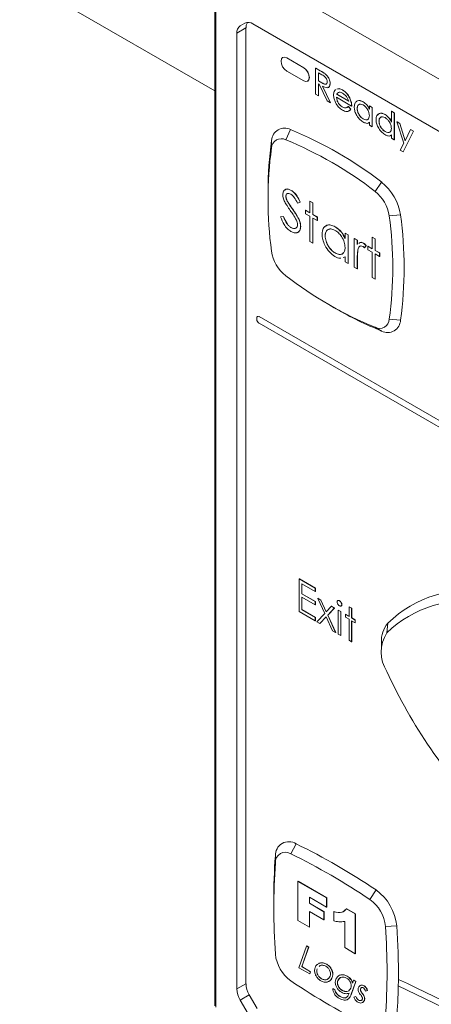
# Paper-space layout 'Sheet2' of a CAD drawing. Header units: millimetres. Extents: x 0 to 420, y 0 to 297.
# Tile 5 of 36: x 56 to 63, y 83 to 101. Entities that reach past the tile are written whole.
import ezdxf

# ---------------------------------------------------------------- set-up
doc = ezdxf.new("R2010")
doc.units = ezdxf.units.MM

psp = doc.layouts.new('Sheet2')

# ---------------------------------------------------------------- linework, layer by layer
at = {"color": 7, "linetype": 'Continuous', "lineweight": 15}
for p, q in [((59.268, 114.6), (59.268, 83.222)), ((59.285, 114.577), (59.285, 83.199)), ((37.701, 111.987), (59.268, 99.537)), ((60.743, 101.203), (71.046, 95.255)), ((59.824, 100.658), (59.662, 100.564)), ((59.721, 100.695), (59.805, 100.743)), ((59.824, 83.619), (59.824, 100.658)), ((59.948, 100.729), (71.841, 93.863)), ((59.662, 100.564), (59.662, 83.525)), ((60.479, 100.131), (60.477, 100.13)), ((60.549, 100.123), (60.551, 100.124)), ((60.852, 99.948), (60.549, 100.123)), ((60.854, 99.949), (60.551, 100.124)), ((60.549, 99.89), (60.852, 99.715)), ((60.852, 99.948), (60.854, 99.949)), ((61.064, 99.942), (61.066, 99.943)), ((61.064, 99.942), (61.147, 99.895)), ((61.064, 99.476), (61.064, 99.942)), ((61.066, 99.943), (61.149, 99.896)), ((61.147, 99.895), (61.149, 99.896)), ((60.923, 99.708), (60.925, 99.709)), ((61.177, 99.823), (61.116, 99.859)), ((61.116, 99.859), (61.116, 99.715)), ((61.116, 99.715), (61.118, 99.716)), ((61.116, 99.715), (61.175, 99.68)), ((61.118, 99.857), (61.118, 99.716)), ((61.118, 99.716), (61.177, 99.681)), ((61.237, 99.836), (61.239, 99.837)), ((61.13, 99.653), (61.116, 99.661)), ((61.116, 99.661), (61.116, 99.446)), ((61.118, 99.66), (61.118, 99.447)), ((61.271, 99.356), (61.13, 99.653)), ((61.175, 99.68), (61.177, 99.681)), ((61.187, 99.62), (61.328, 99.323)), ((61.189, 99.621), (61.33, 99.324)), ((61.323, 99.668), (61.325, 99.669)), ((61.543, 99.552), (61.545, 99.554)), ((61.116, 99.446), (61.064, 99.476)), ((61.116, 99.446), (61.118, 99.447)), ((61.328, 99.323), (61.271, 99.356)), ((61.707, 99.266), (61.437, 99.422)), ((61.441, 99.474), (61.443, 99.475)), ((61.441, 99.474), (61.655, 99.35)), ((61.443, 99.475), (61.657, 99.351)), ((61.473, 99.51), (61.463, 99.503)), ((61.471, 99.508), (61.465, 99.504)), ((61.671, 99.411), (61.673, 99.412)), ((61.328, 99.323), (61.33, 99.324)), ((61.537, 99.25), (61.539, 99.252)), ((61.62, 99.239), (61.629, 99.243)), ((61.648, 99.258), (61.65, 99.26)), ((61.648, 99.258), (61.691, 99.21)), ((61.65, 99.26), (61.693, 99.211)), ((61.691, 99.21), (61.693, 99.211)), ((61.707, 99.266), (61.709, 99.268)), ((61.805, 99.222), (61.807, 99.223)), ((61.911, 99.34), (61.913, 99.341)), ((62.023, 99.269), (62.025, 99.271)), ((62.023, 99.208), (62.023, 99.269)), ((62.023, 99.269), (62.074, 99.239)), ((62.025, 99.271), (62.076, 99.241)), ((62.074, 99.239), (62.076, 99.241)), ((62.074, 99.239), (62.074, 98.893)), ((62.076, 99.241), (62.076, 98.894)), ((61.911, 99.035), (61.913, 99.036)), ((62.302, 99.114), (62.304, 99.115)), ((62.416, 99.174), (62.418, 99.175)), ((62.416, 98.978), (62.416, 99.174)), ((62.416, 99.174), (62.468, 99.144)), ((62.418, 99.175), (62.47, 99.145)), ((62.468, 99.144), (62.47, 99.145)), ((62.468, 99.144), (62.468, 98.665)), ((62.47, 99.145), (62.47, 98.666)), ((60.532, 98.664), (60.617, 98.847)), ((62.025, 98.981), (62.002, 98.961)), ((62.023, 98.922), (62.023, 98.98)), ((62.074, 98.893), (62.023, 98.922)), ((62.074, 98.893), (62.076, 98.894)), ((62.194, 98.998), (62.196, 98.999)), ((62.515, 98.985), (62.517, 98.986)), ((62.515, 98.985), (62.567, 98.955)), ((62.635, 98.604), (62.515, 98.985)), ((62.517, 98.986), (62.569, 98.956)), ((62.567, 98.955), (62.569, 98.956)), ((62.567, 98.955), (62.662, 98.644)), ((62.569, 98.956), (62.663, 98.647)), ((62.662, 98.644), (62.757, 98.845)), ((62.757, 98.845), (62.759, 98.847)), ((62.757, 98.845), (62.81, 98.815)), ((62.759, 98.847), (62.812, 98.816)), ((60.279, 98.518), (60.28, 98.652)), ((62.302, 98.809), (62.304, 98.81)), ((62.418, 98.754), (62.396, 98.734)), ((62.416, 98.695), (62.416, 98.753)), ((62.468, 98.665), (62.416, 98.695)), ((62.468, 98.665), (62.47, 98.666)), ((62.81, 98.815), (62.626, 98.448)), ((62.812, 98.816), (62.628, 98.449)), ((62.81, 98.815), (62.812, 98.816)), ((62.574, 98.479), (62.635, 98.604)), ((62.626, 98.448), (62.574, 98.479)), ((62.626, 98.448), (62.628, 98.449)), ((62.125, 97.744), (62.242, 97.909)), ((60.217, 97.751), (60.217, 97.634)), ((60.534, 97.656), (60.536, 97.657)), ((60.629, 97.762), (60.631, 97.763)), ((60.574, 97.543), (60.576, 97.544)), ((60.655, 97.426), (60.657, 97.427)), ((60.79, 97.55), (60.741, 97.536)), ((60.79, 97.55), (60.792, 97.551)), ((60.961, 97.57), (60.963, 97.571)), ((60.961, 97.57), (61.016, 97.539)), ((60.961, 97.364), (60.961, 97.57)), ((60.963, 97.571), (61.018, 97.54)), ((61.016, 97.539), (61.018, 97.54)), ((61.016, 97.539), (61.016, 97.332)), ((61.018, 97.54), (61.018, 97.333)), ((60.441, 97.288), (60.492, 97.294)), ((60.441, 97.288), (60.443, 97.289)), ((60.443, 97.289), (60.494, 97.295)), ((60.492, 97.294), (60.494, 97.295)), ((60.884, 97.408), (60.886, 97.41)), ((60.884, 97.346), (60.884, 97.408)), ((60.884, 97.408), (60.961, 97.364)), ((60.961, 97.301), (60.884, 97.346)), ((60.886, 97.41), (60.961, 97.366)), ((60.961, 96.852), (60.961, 97.301)), ((61.016, 97.332), (61.018, 97.333)), ((61.016, 97.332), (61.094, 97.287)), ((61.094, 97.225), (61.016, 97.269)), ((61.016, 97.269), (61.016, 96.821)), ((61.018, 97.333), (61.096, 97.288)), ((61.018, 97.268), (61.018, 96.822)), ((61.094, 97.287), (61.096, 97.288)), ((61.094, 97.287), (61.094, 97.225)), ((61.096, 97.288), (61.096, 97.226)), ((62.378, 97.307), (62.579, 97.325)), ((60.625, 97.1), (60.627, 97.101)), ((60.798, 97.118), (60.8, 97.119)), ((61.094, 97.225), (61.096, 97.226)), ((61.412, 97.113), (61.414, 97.114)), ((61.233, 96.952), (61.235, 96.953)), ((61.591, 97), (61.593, 97.001)), ((61.591, 96.906), (61.591, 97)), ((61.591, 97), (61.645, 96.969)), ((61.593, 97.001), (61.647, 96.97)), ((61.645, 96.969), (61.647, 96.97)), ((61.645, 96.969), (61.645, 96.457)), ((61.647, 96.97), (61.647, 96.459)), ((61.754, 96.906), (61.756, 96.907)), ((61.754, 96.906), (61.808, 96.875)), ((61.754, 96.395), (61.754, 96.906)), ((61.756, 96.907), (61.81, 96.876)), ((62.073, 96.929), (62.075, 96.93)), ((62.073, 96.929), (62.127, 96.897)), ((62.073, 96.722), (62.073, 96.929)), ((62.075, 96.93), (62.129, 96.898)), ((62.127, 96.897), (62.129, 96.898)), ((62.127, 96.897), (62.127, 96.691)), ((62.129, 96.898), (62.129, 96.692)), ((61.016, 96.821), (60.961, 96.852)), ((61.016, 96.821), (61.018, 96.822)), ((61.808, 96.875), (61.81, 96.876)), ((61.808, 96.875), (61.808, 96.799)), ((61.81, 96.876), (61.81, 96.801)), ((61.916, 96.821), (61.918, 96.822)), ((61.964, 96.776), (61.934, 96.739)), ((61.934, 96.739), (61.936, 96.74)), ((61.966, 96.778), (61.936, 96.74)), ((61.964, 96.776), (61.966, 96.778)), ((61.995, 96.767), (61.997, 96.768)), ((61.995, 96.704), (61.995, 96.767)), ((61.995, 96.767), (62.073, 96.722)), ((61.997, 96.768), (62.073, 96.724)), ((61.412, 96.646), (61.414, 96.647)), ((61.591, 96.577), (61.557, 96.568)), ((61.591, 96.489), (61.591, 96.577)), ((61.818, 96.705), (61.82, 96.706)), ((62.073, 96.659), (61.995, 96.704)), ((62.073, 96.211), (62.073, 96.659)), ((62.127, 96.691), (62.129, 96.692)), ((62.127, 96.691), (62.205, 96.646)), ((62.205, 96.583), (62.127, 96.628)), ((62.127, 96.628), (62.127, 96.179)), ((62.129, 96.692), (62.207, 96.647)), ((62.129, 96.627), (62.129, 96.18)), ((62.205, 96.646), (62.207, 96.647)), ((62.205, 96.646), (62.205, 96.583)), ((62.205, 96.583), (62.207, 96.584)), ((62.207, 96.647), (62.207, 96.584)), ((61.645, 96.457), (61.591, 96.489)), ((61.645, 96.457), (61.647, 96.459)), ((61.808, 96.363), (61.754, 96.395)), ((61.808, 96.535), (61.81, 96.536)), ((61.808, 96.535), (61.808, 96.363)), ((61.81, 96.536), (61.81, 96.364)), ((61.808, 96.363), (61.81, 96.364)), ((62.127, 96.179), (62.073, 96.211)), ((62.127, 96.179), (62.129, 96.18)), ((61.328, 95.71), (61.429, 95.651)), ((60.056, 95.511), (72.097, 88.56)), ((60.015, 95.464), (60.015, 95.488)), ((72.097, 88.443), (60.056, 95.394)), ((62.125, 95.321), (62.242, 95.255)), ((62.378, 95.467), (62.579, 95.449)), ((60.774, 90.836), (60.776, 90.837)), ((60.774, 90.836), (61.059, 90.672)), ((60.774, 90.253), (60.774, 90.836)), ((60.776, 90.837), (61.061, 90.673)), ((61.059, 90.612), (60.82, 90.75)), ((60.82, 90.75), (60.82, 90.571)), ((60.822, 90.749), (60.822, 90.572)), ((61.059, 90.672), (61.061, 90.673)), ((61.059, 90.672), (61.059, 90.612)), ((61.059, 90.612), (61.061, 90.613)), ((61.061, 90.673), (61.061, 90.613)), ((60.82, 90.571), (60.822, 90.572)), ((60.82, 90.571), (61.059, 90.432)), ((61.059, 90.373), (60.82, 90.511)), ((60.82, 90.511), (60.82, 90.287)), ((60.822, 90.572), (61.061, 90.434)), ((60.822, 90.51), (60.822, 90.288)), ((61.059, 90.432), (61.061, 90.434)), ((61.059, 90.432), (61.059, 90.373)), ((61.061, 90.434), (61.061, 90.374)), ((61.104, 90.488), (61.107, 90.49)), ((61.104, 90.488), (61.158, 90.457)), ((61.227, 90.221), (61.104, 90.488)), ((61.107, 90.49), (61.16, 90.458)), ((61.158, 90.457), (61.16, 90.458)), ((61.158, 90.457), (61.253, 90.249)), ((61.16, 90.458), (61.255, 90.25)), ((61.49, 90.446), (61.492, 90.447)), ((61.059, 90.088), (60.774, 90.253)), ((60.82, 90.287), (60.822, 90.288)), ((60.82, 90.287), (61.059, 90.148)), ((60.822, 90.288), (61.061, 90.149)), ((61.059, 90.373), (61.061, 90.374)), ((61.253, 90.249), (61.348, 90.348)), ((61.402, 90.316), (61.28, 90.19)), ((61.404, 90.318), (61.282, 90.191)), ((61.348, 90.348), (61.35, 90.349)), ((61.348, 90.348), (61.402, 90.316)), ((61.35, 90.349), (61.404, 90.318)), ((61.402, 90.316), (61.404, 90.318)), ((61.467, 90.279), (61.469, 90.28)), ((61.467, 90.279), (61.512, 90.253)), ((61.467, 89.853), (61.467, 90.279)), ((61.469, 90.28), (61.514, 90.254)), ((61.512, 90.253), (61.514, 90.254)), ((61.512, 90.253), (61.512, 89.827)), ((61.514, 90.254), (61.514, 89.828)), ((61.532, 90.376), (61.534, 90.377)), ((61.661, 90.339), (61.663, 90.34)), ((61.661, 90.339), (61.707, 90.313)), ((61.661, 90.167), (61.661, 90.339)), ((61.663, 90.34), (61.709, 90.314)), ((61.707, 90.313), (61.709, 90.314)), ((61.707, 90.313), (61.707, 90.141)), ((61.709, 90.314), (61.709, 90.142)), ((61.059, 90.148), (61.061, 90.149)), ((61.059, 90.148), (61.059, 90.088)), ((61.059, 90.088), (61.061, 90.09)), ((61.061, 90.149), (61.061, 90.09)), ((61.085, 90.073), (61.227, 90.221)), ((61.139, 90.042), (61.085, 90.073)), ((61.253, 90.161), (61.139, 90.042)), ((61.254, 90.161), (61.141, 90.043)), ((61.368, 89.91), (61.253, 90.161)), ((61.28, 90.19), (61.282, 90.191)), ((61.28, 90.19), (61.422, 89.879)), ((61.282, 90.191), (61.424, 89.88)), ((61.597, 90.204), (61.599, 90.205)), ((61.597, 90.152), (61.597, 90.204)), ((61.597, 90.204), (61.661, 90.167)), ((61.661, 90.115), (61.597, 90.152)), ((61.599, 90.205), (61.661, 90.169)), ((61.661, 89.741), (61.661, 90.115)), ((61.707, 90.141), (61.709, 90.142)), ((61.707, 90.141), (61.771, 90.103)), ((61.771, 90.051), (61.707, 90.088)), ((61.707, 90.088), (61.707, 89.715)), ((61.709, 90.142), (61.773, 90.105)), ((61.709, 90.087), (61.709, 89.716)), ((61.771, 90.103), (61.773, 90.105)), ((61.771, 90.103), (61.771, 90.051)), ((61.771, 90.051), (61.773, 90.052)), ((61.773, 90.105), (61.773, 90.052)), ((61.139, 90.042), (61.141, 90.043)), ((61.422, 89.879), (61.368, 89.91)), ((61.422, 89.879), (61.424, 89.88)), ((62.335, 89.873), (62.354, 90.047)), ((61.512, 89.827), (61.467, 89.853)), ((61.512, 89.827), (61.514, 89.828)), ((61.707, 89.715), (61.661, 89.741)), ((61.707, 89.715), (61.709, 89.716)), ((62.238, 89.702), (62.238, 89.585)), ((60.625, 85.933), (60.717, 86.113)), ((60.348, 85.773), (60.348, 85.9)), ((60.75, 85.444), (60.752, 85.445)), ((60.75, 85.444), (61.261, 85.149)), ((60.75, 84.744), (60.75, 85.444)), ((60.752, 85.445), (61.263, 85.15)), ((61.261, 84.985), (60.954, 85.162)), ((60.954, 85.162), (60.954, 85.053)), ((60.956, 85.161), (60.956, 85.054)), ((61.261, 85.149), (61.263, 85.15)), ((61.261, 85.149), (61.261, 84.985)), ((61.263, 85.15), (61.263, 84.986)), ((62.033, 85.12), (62.142, 85.29)), ((60.318, 85.094), (60.318, 84.978)), ((60.954, 85.053), (60.956, 85.054)), ((60.954, 85.053), (61.214, 84.903)), ((60.956, 85.054), (61.216, 84.904)), ((61.261, 84.985), (61.263, 84.986)), ((61.214, 84.758), (60.954, 84.908)), ((60.954, 84.908), (60.954, 84.626)), ((60.956, 84.907), (60.956, 84.627)), ((61.214, 84.903), (61.216, 84.904)), ((61.214, 84.903), (61.214, 84.758)), ((61.216, 84.904), (61.216, 84.759)), ((61.387, 84.903), (61.389, 84.904)), ((61.387, 84.74), (61.387, 84.903)), ((61.618, 84.951), (61.62, 84.953)), ((61.618, 84.951), (61.773, 84.862)), ((61.62, 84.953), (61.775, 84.863)), ((61.773, 84.862), (61.775, 84.863)), ((61.773, 84.862), (61.773, 84.153)), ((61.775, 84.863), (61.775, 84.155)), ((60.954, 84.626), (60.75, 84.744)), ((60.954, 84.626), (60.956, 84.627)), ((61.214, 84.758), (61.216, 84.759)), ((61.584, 84.262), (61.584, 84.73)), ((62.309, 84.641), (62.511, 84.651)), ((60.767, 83.903), (60.905, 84.29)), ((60.941, 84.27), (60.817, 83.922)), ((60.943, 84.271), (60.82, 83.923)), ((60.905, 84.29), (60.907, 84.292)), ((60.905, 84.29), (60.941, 84.27)), ((60.907, 84.292), (60.943, 84.271)), ((60.941, 84.27), (60.943, 84.271)), ((61.773, 84.153), (61.584, 84.262)), ((61.773, 84.153), (61.775, 84.155)), ((60.817, 83.922), (60.82, 83.923)), ((60.817, 83.922), (60.973, 83.832)), ((60.82, 83.923), (60.975, 83.833)), ((61.117, 83.975), (61.131, 83.983)), ((61.119, 83.976), (61.133, 83.985)), ((61.145, 83.942), (61.128, 83.924)), ((61.131, 83.983), (61.133, 83.985)), ((61.261, 83.965), (61.263, 83.966)), ((60.959, 83.793), (60.767, 83.903)), ((60.973, 83.832), (60.959, 83.793)), ((60.959, 83.793), (60.961, 83.794)), ((60.975, 83.833), (60.961, 83.794)), ((60.973, 83.832), (60.975, 83.833)), ((61.091, 83.885), (61.094, 83.886)), ((61.356, 83.854), (61.358, 83.855)), ((61.361, 83.73), (61.363, 83.731)), ((61.628, 83.753), (61.63, 83.754)), ((59.662, 83.525), (59.824, 83.619)), ((61.169, 83.707), (61.171, 83.708)), ((61.46, 83.673), (61.462, 83.675)), ((61.779, 83.66), (61.7, 83.435)), ((61.781, 83.661), (61.702, 83.436)), ((61.725, 83.631), (61.743, 83.681)), ((61.743, 83.681), (61.745, 83.682)), ((61.743, 83.681), (61.779, 83.66)), ((61.745, 83.682), (61.781, 83.661)), ((61.779, 83.66), (61.781, 83.661)), ((61.928, 83.58), (61.93, 83.581)), ((59.883, 83.419), (59.721, 83.326)), ((59.883, 83.419), (60.023, 83.176)), ((61.371, 83.53), (61.373, 83.532)), ((61.371, 83.53), (61.408, 83.51)), ((61.373, 83.532), (61.41, 83.511)), ((61.408, 83.51), (61.41, 83.511)), ((61.499, 83.391), (61.501, 83.392)), ((61.539, 83.5), (61.541, 83.501)), ((61.657, 83.437), (61.662, 83.452)), ((61.7, 83.435), (61.702, 83.436)), ((61.748, 83.377), (61.781, 83.39)), ((61.75, 83.379), (61.783, 83.391)), ((61.781, 83.39), (61.783, 83.391)), ((61.864, 83.529), (61.866, 83.53)), ((61.865, 83.498), (61.867, 83.499)), ((61.897, 83.444), (61.899, 83.445)), ((61.989, 83.496), (61.956, 83.486)), ((61.989, 83.496), (61.991, 83.497)), ((59.861, 83.083), (59.721, 83.326)), ((61.66, 83.356), (61.627, 83.334)), ((61.658, 83.355), (61.66, 83.356)), ((61.748, 83.377), (61.75, 83.379)), ((61.829, 83.326), (61.831, 83.327)), ((61.934, 83.322), (61.936, 83.323)), ((61.936, 83.374), (61.938, 83.375))]:
    psp.add_line(p, q, dxfattribs=at)
at = {"color": 8, "linetype": 'Continuous', "lineweight": 15}
psp.add_line((59.806, 100.744), (59.721, 100.695), dxfattribs=at)
at = {"color": 7, "linetype": 'Continuous', "lineweight": 15, "flags": 128}
for points in [[(60.549, 100.123), (60.51, 100.137), (60.477, 100.13), (60.455, 100.105), (60.448, 100.065), (60.455, 100.016), (60.477, 99.965), (60.51, 99.921), (60.549, 99.89)], [(60.551, 100.124), (60.512, 100.138), (60.479, 100.131)], [(60.852, 99.715), (60.891, 99.701), (60.923, 99.708), (60.945, 99.733), (60.953, 99.773), (60.945, 99.822), (60.923, 99.873), (60.891, 99.917), (60.852, 99.948)], [(60.925, 99.709), (60.925, 99.709), (60.947, 99.734), (60.955, 99.774), (60.947, 99.824), (60.925, 99.874), (60.893, 99.918), (60.854, 99.949)]]:
    psp.add_lwpolyline(points, dxfattribs=at)
at = {"color": 7, "linetype": 'Continuous', "lineweight": 15}
for centre, radius, start, end in [((59.997, 100.665), 0.173, 147.9459, 182.5845), ((59.805, 100.578), 0.144, 125.698, 185.6204), ((59.864, 100.612), 0.144, 54.3818, 114.314), ((60.511, 98.643), 0.23, 62.4026, 177.6082), ((57.958, 92.363), 7.008, 52.3113, 67.6941), ((66.448, 97.769), 6.23, 171.8469, 180.1659), ((60.452, 98.511), 0.173, 62.4026, 177.6082), ((57.923, 92.305), 6.873, 52.3113, 67.6941), ((67.092, 97.598), 6.875, 172.3098, 187.6902), ((61.673, 97.191), 0.916, 8.4179, 51.5821), ((61.698, 97.206), 0.687, 8.4179, 51.5821), ((55.565, 96.387), 6.875, 352.3098, 7.6902), ((55.633, 96.387), 7.009, 352.3098, 7.6902), ((60.959, 96.779), 0.687, 188.4179, 231.5821), ((64.734, 101.68), 6.873, 232.3113, 247.6941), ((60.04, 95.491), 0.025, 50.7967, 189.214), ((64.579, 101.076), 6.272, 239.8569, 248.1283), ((60.103, 95.468), 0.0878, 182.6055, 237.3945), ((62.205, 95.474), 0.173, 242.4026, 357.6082), ((62.349, 95.459), 0.23, 242.4026, 357.6082), ((63.81, 88.546), 2.091, 79.6386, 134.1254), ((63.754, 88.409), 2.039, 79.6386, 134.1254), ((62.72, 89.732), 0.483, 139.2078, 183.5337), ((62.879, 89.529), 0.644, 147.7309, 212.2691), ((70.808, 93.082), 9.326, 204.6942, 224.194), ((60.587, 85.912), 0.239, 56.9705, 183.0403), ((55.793, 75.937), 11.304, 55.829, 64.1764), ((70.928, 85.103), 10.61, 175.6928, 180.0466), ((60.527, 85.783), 0.179, 56.9705, 183.0403), ((55.759, 75.879), 11.169, 55.829, 64.1764), ((71.491, 84.96), 11.172, 175.827, 184.173), ((61.616, 84.56), 0.9, 5.804, 54.196), ((61.638, 84.573), 0.675, 5.804, 54.196), ((51.167, 83.828), 11.172, 355.827, 4.173), ((50.61, 83.807), 11.931, 359.4637, 4.0566), ((61.019, 84.216), 0.675, 185.804, 234.196), ((60.236, 83.633), 0.412, 181.9565, 211.1437), ((66.898, 92.91), 11.169, 235.829, 244.1764), ((52.126, 83.792), 10.414, 355.6696, 358.8291), ((51.525, 83.809), 11.016, 358.8053, 359.4104), ((42.875, 41.748), 46.223, 61.3075, 64.8235), ((42.807, 41.746), 46.359, 61.3041, 64.8076), ((60.074, 83.539), 0.412, 181.9565, 211.1437)]:
    psp.add_arc(centre, radius, start, end, dxfattribs=at)
for points, knots in [([(61.147, 99.895), (61.164, 99.885), (61.194, 99.868), (61.224, 99.846), (61.237, 99.836)], [0, 0, 0, 0, 0.5602275, 1, 1, 1, 1]), ([(61.149, 99.896), (61.166, 99.886), (61.196, 99.869), (61.226, 99.847), (61.239, 99.837)], [0, 0, 0, 0, 0.5602275, 1, 1, 1, 1]), ([(61.271, 99.698), (61.27, 99.711), (61.267, 99.731), (61.254, 99.759), (61.227, 99.795), (61.199, 99.811), (61.177, 99.823)], [0, 0, 0, 0, 0.24895, 0.374657, 0.500312, 1, 1, 1, 1]), ([(61.237, 99.836), (61.25, 99.824), (61.276, 99.8), (61.305, 99.752), (61.321, 99.706), (61.322, 99.681), (61.323, 99.668)], [0, 0, 0, 0, 0.280145, 0.559696, 0.779735, 1, 1, 1, 1]), ([(61.239, 99.837), (61.252, 99.825), (61.278, 99.801), (61.307, 99.753), (61.323, 99.708), (61.324, 99.682), (61.325, 99.669)], [0, 0, 0, 0, 0.280145, 0.559696, 0.779735, 1, 1, 1, 1]), ([(61.175, 99.68), (61.198, 99.667), (61.226, 99.651), (61.254, 99.657), (61.268, 99.669), (61.27, 99.686), (61.271, 99.698)], [0, 0, 0, 0, 0.499615, 0.625282, 0.75089, 1, 1, 1, 1]), ([(61.177, 99.681), (61.2, 99.668), (61.228, 99.652), (61.254, 99.657), (61.259, 99.662), (61.261, 99.664)], [0, 0, 0, 0, 0.709144, 0.887514, 1, 1, 1, 1]), ([(61.323, 99.668), (61.321, 99.648), (61.316, 99.608), (61.264, 99.583), (61.216, 99.606), (61.187, 99.62)], [0, 0, 0, 0, 0.280046, 0.559441, 1, 1, 1, 1]), ([(61.325, 99.669), (61.323, 99.648), (61.32, 99.613), (61.295, 99.604), (61.284, 99.601)], [0, 0, 0, 0, 0.586482, 1, 1, 1, 1]), ([(61.385, 99.463), (61.387, 99.485), (61.391, 99.526), (61.412, 99.548), (61.421, 99.558)], [0, 0, 0, 0, 0.559362, 1, 1, 1, 1]), ([(61.444, 99.564), (61.456, 99.57), (61.484, 99.583), (61.522, 99.563), (61.543, 99.552)], [0, 0, 0, 0, 0.444498, 1, 1, 1, 1]), ([(61.446, 99.565), (61.458, 99.571), (61.486, 99.584), (61.524, 99.564), (61.545, 99.554)], [0, 0, 0, 0, 0.444498, 1, 1, 1, 1]), ([(61.543, 99.552), (61.571, 99.533), (61.621, 99.499), (61.656, 99.438), (61.671, 99.411)], [0, 0, 0, 0, 0.559568, 1, 1, 1, 1]), ([(61.545, 99.554), (61.573, 99.534), (61.623, 99.5), (61.658, 99.439), (61.673, 99.412)], [0, 0, 0, 0, 0.559568, 1, 1, 1, 1]), ([(61.542, 99.194), (61.519, 99.21), (61.472, 99.241), (61.421, 99.32), (61.391, 99.397), (61.387, 99.441), (61.385, 99.463)], [0, 0, 0, 0, 0.280055, 0.559011, 0.779557, 1, 1, 1, 1]), ([(61.437, 99.422), (61.439, 99.404), (61.443, 99.368), (61.47, 99.315), (61.503, 99.274), (61.526, 99.258), (61.537, 99.25)], [0, 0, 0, 0, 0.2795962, 0.5593184, 0.7796243, 1, 1, 1, 1]), ([(61.439, 99.423), (61.441, 99.405), (61.445, 99.369), (61.472, 99.316), (61.505, 99.275), (61.528, 99.259), (61.539, 99.252)], [0, 0, 0, 0, 0.2795962, 0.5593184, 0.7796243, 1, 1, 1, 1]), ([(61.454, 99.495), (61.453, 99.495), (61.447, 99.49), (61.444, 99.481), (61.441, 99.474)], [0, 0, 0, 0, 0.10604, 1, 1, 1, 1]), ([(61.454, 99.495), (61.454, 99.495), (61.448, 99.491), (61.446, 99.483), (61.443, 99.475)], [0, 0, 0, 0, 0.00808, 1, 1, 1, 1]), ([(61.544, 99.498), (61.53, 99.504), (61.504, 99.517), (61.482, 99.512), (61.473, 99.51)], [0, 0, 0, 0, 0.5593634, 1, 1, 1, 1]), ([(61.655, 99.35), (61.649, 99.367), (61.638, 99.401), (61.599, 99.458), (61.565, 99.482), (61.544, 99.498)], [0, 0, 0, 0, 0.280655, 0.560861, 1, 1, 1, 1]), ([(61.671, 99.411), (61.683, 99.383), (61.703, 99.333), (61.706, 99.287), (61.707, 99.266)], [0, 0, 0, 0, 0.558765, 1, 1, 1, 1]), ([(61.673, 99.412), (61.685, 99.384), (61.705, 99.334), (61.708, 99.288), (61.709, 99.268)], [0, 0, 0, 0, 0.558765, 1, 1, 1, 1]), ([(61.753, 99.252), (61.756, 99.277), (61.762, 99.327), (61.805, 99.36), (61.856, 99.366), (61.892, 99.349), (61.911, 99.34)], [0, 0, 0, 0, 0.279413, 0.559222, 0.779547, 1, 1, 1, 1]), ([(61.791, 99.34), (61.798, 99.347), (61.815, 99.365), (61.859, 99.366), (61.895, 99.35), (61.913, 99.341)], [0, 0, 0, 0, 0.242856, 0.621318, 1, 1, 1, 1]), ([(61.537, 99.25), (61.553, 99.243), (61.578, 99.231), (61.599, 99.232), (61.608, 99.233)], [0, 0, 0, 0, 0.606582, 1, 1, 1, 1]), ([(61.539, 99.252), (61.555, 99.244), (61.58, 99.232), (61.601, 99.233), (61.61, 99.234)], [0, 0, 0, 0, 0.606582, 1, 1, 1, 1]), ([(61.691, 99.21), (61.682, 99.198), (61.664, 99.174), (61.613, 99.161), (61.569, 99.182), (61.542, 99.194)], [0, 0, 0, 0, 0.280752, 0.561108, 1, 1, 1, 1]), ([(61.618, 99.237), (61.622, 99.239), (61.634, 99.243), (61.642, 99.252), (61.648, 99.258)], [0, 0, 0, 0, 0.344762, 1, 1, 1, 1]), ([(61.693, 99.211), (61.685, 99.198), (61.674, 99.181), (61.656, 99.177), (61.651, 99.176)], [0, 0, 0, 0, 0.771384, 1, 1, 1, 1]), ([(61.909, 98.982), (61.886, 98.998), (61.84, 99.031), (61.789, 99.11), (61.758, 99.187), (61.755, 99.231), (61.753, 99.252)], [0, 0, 0, 0, 0.279541, 0.559296, 0.779573, 1, 1, 1, 1]), ([(61.911, 99.286), (61.896, 99.293), (61.864, 99.306), (61.829, 99.292), (61.809, 99.263), (61.806, 99.236), (61.805, 99.222)], [0, 0, 0, 0, 0.279549, 0.558949, 0.779538, 1, 1, 1, 1]), ([(61.805, 99.222), (61.807, 99.203), (61.811, 99.164), (61.839, 99.106), (61.874, 99.061), (61.899, 99.043), (61.911, 99.035)], [0, 0, 0, 0, 0.279578, 0.55945, 0.779758, 1, 1, 1, 1]), ([(61.85, 99.295), (61.843, 99.294), (61.826, 99.29), (61.811, 99.263), (61.808, 99.237), (61.807, 99.223)], [0, 0, 0, 0, 0.2488499, 0.624534, 1, 1, 1, 1]), ([(61.807, 99.223), (61.809, 99.204), (61.813, 99.165), (61.841, 99.107), (61.876, 99.062), (61.901, 99.044), (61.913, 99.036)], [0, 0, 0, 0, 0.279578, 0.55945, 0.779758, 1, 1, 1, 1]), ([(61.911, 99.34), (61.936, 99.322), (61.971, 99.298), (62.01, 99.246), (62.018, 99.22), (62.023, 99.208)], [0, 0, 0, 0, 0.5596047, 0.7802434, 1, 1, 1, 1]), ([(62.023, 99.095), (62.021, 99.115), (62.017, 99.155), (61.987, 99.214), (61.95, 99.26), (61.924, 99.277), (61.911, 99.286)], [0, 0, 0, 0, 0.2796096, 0.5591983, 0.779512, 1, 1, 1, 1]), ([(61.913, 99.341), (61.938, 99.324), (61.973, 99.299), (62.012, 99.247), (62.02, 99.222), (62.025, 99.209)], [0, 0, 0, 0, 0.5596047, 0.7802434, 1, 1, 1, 1]), ([(61.911, 99.035), (61.927, 99.028), (61.959, 99.014), (61.997, 99.023), (62.019, 99.053), (62.021, 99.081), (62.023, 99.095)], [0, 0, 0, 0, 0.2798035, 0.5594165, 0.7795789, 1, 1, 1, 1]), ([(61.913, 99.036), (61.929, 99.029), (61.961, 99.016), (61.993, 99.019), (62.001, 99.033), (62.002, 99.034)], [0, 0, 0, 0, 0.471555, 0.942789, 1, 1, 1, 1]), ([(62.142, 99.028), (62.145, 99.053), (62.151, 99.103), (62.195, 99.135), (62.247, 99.14), (62.284, 99.123), (62.302, 99.114)], [0, 0, 0, 0, 0.27932, 0.559126, 0.779483, 1, 1, 1, 1]), ([(62.301, 98.756), (62.278, 98.772), (62.231, 98.805), (62.179, 98.884), (62.147, 98.962), (62.143, 99.006), (62.142, 99.028)], [0, 0, 0, 0, 0.279644, 0.559446, 0.779665, 1, 1, 1, 1]), ([(62.168, 99.105), (62.179, 99.116), (62.2, 99.139), (62.25, 99.141), (62.286, 99.124), (62.304, 99.115)], [0, 0, 0, 0, 0.332995, 0.666377, 1, 1, 1, 1]), ([(62.302, 99.06), (62.287, 99.067), (62.255, 99.081), (62.219, 99.068), (62.197, 99.039), (62.195, 99.011), (62.194, 98.998)], [0, 0, 0, 0, 0.279645, 0.559113, 0.779585, 1, 1, 1, 1]), ([(62.239, 99.07), (62.232, 99.069), (62.215, 99.065), (62.2, 99.04), (62.197, 99.012), (62.196, 98.999)], [0, 0, 0, 0, 0.2328333, 0.6164662, 1, 1, 1, 1]), ([(62.302, 99.114), (62.328, 99.096), (62.364, 99.07), (62.403, 99.017), (62.412, 98.991), (62.416, 98.978)], [0, 0, 0, 0, 0.559262, 0.780154, 1, 1, 1, 1]), ([(62.416, 98.868), (62.414, 98.888), (62.41, 98.929), (62.379, 98.988), (62.341, 99.034), (62.315, 99.051), (62.302, 99.06)], [0, 0, 0, 0, 0.279433, 0.558996, 0.779377, 1, 1, 1, 1]), ([(62.304, 99.115), (62.33, 99.097), (62.366, 99.071), (62.405, 99.018), (62.414, 98.992), (62.418, 98.979)], [0, 0, 0, 0, 0.559262, 0.780154, 1, 1, 1, 1]), ([(62.023, 98.98), (62.016, 98.972), (62.003, 98.955), (61.96, 98.958), (61.929, 98.973), (61.909, 98.982)], [0, 0, 0, 0, 0.278371, 0.55909, 1, 1, 1, 1]), ([(62.194, 98.998), (62.196, 98.978), (62.2, 98.939), (62.229, 98.881), (62.265, 98.835), (62.29, 98.818), (62.302, 98.809)], [0, 0, 0, 0, 0.279465, 0.559296, 0.779667, 1, 1, 1, 1]), ([(62.196, 98.999), (62.198, 98.979), (62.202, 98.94), (62.231, 98.882), (62.267, 98.836), (62.292, 98.819), (62.304, 98.81)], [0, 0, 0, 0, 0.279465, 0.559296, 0.779667, 1, 1, 1, 1]), ([(62.302, 98.809), (62.319, 98.802), (62.351, 98.787), (62.39, 98.796), (62.413, 98.825), (62.415, 98.854), (62.416, 98.868)], [0, 0, 0, 0, 0.279889, 0.559561, 0.779662, 1, 1, 1, 1]), ([(62.416, 98.753), (62.409, 98.745), (62.395, 98.728), (62.353, 98.731), (62.321, 98.746), (62.301, 98.756)], [0, 0, 0, 0, 0.278392, 0.559095, 1, 1, 1, 1]), ([(62.304, 98.81), (62.32, 98.803), (62.352, 98.789), (62.386, 98.792), (62.395, 98.806), (62.396, 98.808)], [0, 0, 0, 0, 0.462536, 0.924716, 1, 1, 1, 1]), ([(60.48, 97.685), (60.482, 97.708), (60.488, 97.755), (60.529, 97.785), (60.578, 97.786), (60.612, 97.77), (60.629, 97.762)], [0, 0, 0, 0, 0.279475, 0.558803, 0.779358, 1, 1, 1, 1]), ([(60.514, 97.764), (60.521, 97.771), (60.538, 97.789), (60.581, 97.787), (60.614, 97.771), (60.631, 97.763)], [0, 0, 0, 0, 0.26175, 0.630802, 1, 1, 1, 1]), ([(60.514, 97.559), (60.503, 97.583), (60.484, 97.626), (60.481, 97.667), (60.48, 97.685)], [0, 0, 0, 0, 0.559822, 1, 1, 1, 1]), ([(60.623, 97.694), (60.611, 97.7), (60.586, 97.712), (60.556, 97.707), (60.537, 97.688), (60.535, 97.667), (60.534, 97.656)], [0, 0, 0, 0, 0.280299, 0.559832, 0.7799, 1, 1, 1, 1]), ([(60.534, 97.656), (60.535, 97.646), (60.536, 97.626), (60.549, 97.586), (60.565, 97.559), (60.574, 97.543)], [0, 0, 0, 0, 0.279819, 0.559807, 1, 1, 1, 1]), ([(60.565, 97.706), (60.563, 97.705), (60.552, 97.705), (60.539, 97.689), (60.537, 97.668), (60.536, 97.657)], [0, 0, 0, 0, 0.130759, 0.565348, 1, 1, 1, 1]), ([(60.536, 97.657), (60.537, 97.647), (60.538, 97.627), (60.551, 97.587), (60.567, 97.56), (60.576, 97.544)], [0, 0, 0, 0, 0.279819, 0.559807, 1, 1, 1, 1]), ([(60.741, 97.536), (60.724, 97.571), (60.7, 97.62), (60.655, 97.672), (60.634, 97.686), (60.623, 97.694)], [0, 0, 0, 0, 0.559847, 0.779867, 1, 1, 1, 1]), ([(60.629, 97.762), (60.648, 97.749), (60.685, 97.723), (60.743, 97.648), (60.773, 97.587), (60.79, 97.55)], [0, 0, 0, 0, 0.279803, 0.55949, 1, 1, 1, 1]), ([(60.631, 97.763), (60.65, 97.75), (60.687, 97.724), (60.745, 97.65), (60.775, 97.589), (60.792, 97.551)], [0, 0, 0, 0, 0.279803, 0.55949, 1, 1, 1, 1]), ([(60.613, 97.406), (60.593, 97.434), (60.558, 97.483), (60.527, 97.535), (60.514, 97.559)], [0, 0, 0, 0, 0.560415, 1, 1, 1, 1]), ([(60.574, 97.543), (60.589, 97.521), (60.616, 97.481), (60.643, 97.443), (60.655, 97.426)], [0, 0, 0, 0, 0.559906, 1, 1, 1, 1]), ([(60.576, 97.544), (60.591, 97.522), (60.618, 97.483), (60.645, 97.444), (60.657, 97.427)], [0, 0, 0, 0, 0.559906, 1, 1, 1, 1]), ([(60.655, 97.426), (60.693, 97.372), (60.746, 97.296), (60.791, 97.186), (60.796, 97.14), (60.798, 97.118)], [0, 0, 0, 0, 0.560137, 0.780269, 1, 1, 1, 1]), ([(60.657, 97.427), (60.695, 97.373), (60.748, 97.297), (60.793, 97.187), (60.798, 97.142), (60.8, 97.119)], [0, 0, 0, 0, 0.560137, 0.780269, 1, 1, 1, 1]), ([(60.625, 97.028), (60.603, 97.044), (60.558, 97.075), (60.489, 97.168), (60.459, 97.242), (60.441, 97.288)], [0, 0, 0, 0, 0.27988, 0.559703, 1, 1, 1, 1]), ([(60.492, 97.294), (60.51, 97.251), (60.535, 97.192), (60.587, 97.127), (60.612, 97.109), (60.625, 97.1)], [0, 0, 0, 0, 0.5593206, 0.7797817, 1, 1, 1, 1]), ([(60.494, 97.295), (60.512, 97.252), (60.537, 97.193), (60.589, 97.128), (60.614, 97.11), (60.627, 97.101)], [0, 0, 0, 0, 0.5593206, 0.7797817, 1, 1, 1, 1]), ([(60.722, 97.231), (60.703, 97.265), (60.67, 97.326), (60.63, 97.382), (60.613, 97.406)], [0, 0, 0, 0, 0.5595101, 1, 1, 1, 1]), ([(60.625, 97.1), (60.641, 97.093), (60.674, 97.078), (60.714, 97.083), (60.739, 97.109), (60.742, 97.136), (60.744, 97.15)], [0, 0, 0, 0, 0.2801649, 0.5600177, 0.7800885, 1, 1, 1, 1]), ([(60.798, 97.118), (60.795, 97.091), (60.788, 97.038), (60.74, 97.005), (60.684, 97), (60.645, 97.019), (60.625, 97.028)], [0, 0, 0, 0, 0.279159, 0.559072, 0.779432, 1, 1, 1, 1]), ([(60.627, 97.101), (60.643, 97.094), (60.675, 97.08), (60.711, 97.081), (60.722, 97.094), (60.724, 97.098)], [0, 0, 0, 0, 0.43821, 0.875933, 1, 1, 1, 1]), ([(60.744, 97.15), (60.742, 97.165), (60.74, 97.191), (60.727, 97.219), (60.722, 97.231)], [0, 0, 0, 0, 0.559024, 1, 1, 1, 1]), ([(60.8, 97.119), (60.797, 97.093), (60.789, 97.041), (60.753, 97.009), (60.727, 97.008), (60.723, 97.008)], [0, 0, 0, 0, 0.455647, 0.912527, 1, 1, 1, 1]), ([(61.179, 96.984), (61.183, 97.02), (61.192, 97.094), (61.256, 97.142), (61.332, 97.151), (61.385, 97.125), (61.412, 97.113)], [0, 0, 0, 0, 0.279409, 0.559215, 0.779552, 1, 1, 1, 1]), ([(61.228, 97.106), (61.24, 97.119), (61.267, 97.148), (61.334, 97.151), (61.387, 97.126), (61.414, 97.114)], [0, 0, 0, 0, 0.278626, 0.639222, 1, 1, 1, 1]), ([(61.412, 97.049), (61.386, 97.061), (61.334, 97.084), (61.276, 97.065), (61.24, 97.018), (61.236, 96.974), (61.233, 96.952)], [0, 0, 0, 0, 0.279753, 0.559267, 0.77973, 1, 1, 1, 1]), ([(61.412, 97.113), (61.452, 97.084), (61.523, 97.034), (61.57, 96.945), (61.591, 96.906)], [0, 0, 0, 0, 0.558999, 1, 1, 1, 1]), ([(61.414, 97.114), (61.454, 97.086), (61.525, 97.035), (61.572, 96.946), (61.593, 96.907)], [0, 0, 0, 0, 0.558999, 1, 1, 1, 1]), ([(61.41, 96.584), (61.376, 96.608), (61.308, 96.657), (61.233, 96.773), (61.186, 96.887), (61.181, 96.951), (61.179, 96.984)], [0, 0, 0, 0, 0.2795738, 0.5593479, 0.7795964, 1, 1, 1, 1]), ([(61.233, 96.952), (61.237, 96.92), (61.245, 96.856), (61.292, 96.761), (61.351, 96.688), (61.391, 96.66), (61.412, 96.646)], [0, 0, 0, 0, 0.279378, 0.559095, 0.779555, 1, 1, 1, 1]), ([(61.317, 97.07), (61.303, 97.067), (61.271, 97.062), (61.242, 97.019), (61.238, 96.975), (61.235, 96.953)], [0, 0, 0, 0, 0.289343, 0.644827, 1, 1, 1, 1]), ([(61.235, 96.953), (61.239, 96.921), (61.247, 96.857), (61.294, 96.762), (61.353, 96.689), (61.393, 96.661), (61.414, 96.647)], [0, 0, 0, 0, 0.279378, 0.559095, 0.779555, 1, 1, 1, 1]), ([(61.591, 96.743), (61.588, 96.775), (61.582, 96.839), (61.533, 96.934), (61.474, 97.008), (61.433, 97.036), (61.412, 97.049)], [0, 0, 0, 0, 0.279651, 0.559215, 0.779501, 1, 1, 1, 1]), ([(61.412, 96.646), (61.438, 96.635), (61.49, 96.612), (61.55, 96.628), (61.586, 96.676), (61.589, 96.721), (61.591, 96.743)], [0, 0, 0, 0, 0.279773, 0.559415, 0.779583, 1, 1, 1, 1]), ([(61.906, 96.764), (61.893, 96.769), (61.867, 96.777), (61.835, 96.755), (61.824, 96.724), (61.818, 96.705)], [0, 0, 0, 0, 0.278474, 0.558824, 1, 1, 1, 1]), ([(61.864, 96.769), (61.857, 96.766), (61.834, 96.756), (61.826, 96.726), (61.82, 96.706)], [0, 0, 0, 0, 0.3188122, 1, 1, 1, 1]), ([(61.835, 96.817), (61.842, 96.824), (61.856, 96.837), (61.887, 96.835), (61.906, 96.826), (61.916, 96.821)], [0, 0, 0, 0, 0.38192, 0.69105, 1, 1, 1, 1]), ([(61.837, 96.818), (61.844, 96.825), (61.858, 96.838), (61.889, 96.836), (61.909, 96.827), (61.918, 96.822)], [0, 0, 0, 0, 0.38192, 0.69105, 1, 1, 1, 1]), ([(61.934, 96.739), (61.929, 96.745), (61.92, 96.755), (61.91, 96.761), (61.906, 96.764)], [0, 0, 0, 0, 0.560396, 1, 1, 1, 1]), ([(61.916, 96.821), (61.926, 96.814), (61.943, 96.802), (61.957, 96.784), (61.964, 96.776)], [0, 0, 0, 0, 0.559279, 1, 1, 1, 1]), ([(61.918, 96.822), (61.928, 96.816), (61.945, 96.804), (61.959, 96.786), (61.966, 96.778)], [0, 0, 0, 0, 0.559279, 1, 1, 1, 1]), ([(61.516, 96.556), (61.51, 96.554), (61.481, 96.544), (61.442, 96.566), (61.41, 96.584)], [0, 0, 0, 0, 0.187134, 1, 1, 1, 1]), ([(61.414, 96.647), (61.439, 96.636), (61.491, 96.614), (61.545, 96.623), (61.561, 96.649), (61.565, 96.655)], [0, 0, 0, 0, 0.430235, 0.860269, 1, 1, 1, 1]), ([(61.818, 96.705), (61.815, 96.674), (61.808, 96.62), (61.808, 96.561), (61.808, 96.535)], [0, 0, 0, 0, 0.5596373, 1, 1, 1, 1]), ([(61.82, 96.706), (61.817, 96.676), (61.81, 96.621), (61.81, 96.562), (61.81, 96.536)], [0, 0, 0, 0, 0.5596373, 1, 1, 1, 1]), ([(61.448, 90.425), (61.449, 90.431), (61.45, 90.444), (61.462, 90.451), (61.476, 90.452), (61.485, 90.448), (61.49, 90.446)], [0, 0, 0, 0, 0.279327, 0.558908, 0.779428, 1, 1, 1, 1]), ([(61.49, 90.356), (61.484, 90.36), (61.472, 90.368), (61.458, 90.388), (61.449, 90.408), (61.448, 90.419), (61.448, 90.425)], [0, 0, 0, 0, 0.27975, 0.559822, 0.779937, 1, 1, 1, 1]), ([(61.458, 90.446), (61.46, 90.448), (61.466, 90.453), (61.478, 90.453), (61.487, 90.449), (61.492, 90.447)], [0, 0, 0, 0, 0.286907, 0.643411, 1, 1, 1, 1]), ([(61.49, 90.446), (61.496, 90.441), (61.508, 90.433), (61.521, 90.413), (61.53, 90.393), (61.531, 90.382), (61.532, 90.376)], [0, 0, 0, 0, 0.279818, 0.559755, 0.779918, 1, 1, 1, 1]), ([(61.492, 90.447), (61.498, 90.443), (61.51, 90.434), (61.523, 90.415), (61.532, 90.394), (61.533, 90.383), (61.534, 90.377)], [0, 0, 0, 0, 0.279818, 0.559755, 0.779918, 1, 1, 1, 1]), ([(61.532, 90.376), (61.531, 90.37), (61.529, 90.357), (61.517, 90.35), (61.504, 90.349), (61.494, 90.354), (61.49, 90.356)], [0, 0, 0, 0, 0.279122, 0.558725, 0.779327, 1, 1, 1, 1]), ([(61.534, 90.377), (61.533, 90.371), (61.532, 90.358), (61.523, 90.354), (61.519, 90.353)], [0, 0, 0, 0, 0.531251, 1, 1, 1, 1]), ([(61.387, 84.903), (61.44, 84.891), (61.534, 84.87), (61.593, 84.927), (61.618, 84.951)], [0, 0, 0, 0, 0.561064, 1, 1, 1, 1]), ([(61.389, 84.904), (61.443, 84.891), (61.524, 84.871), (61.575, 84.917), (61.593, 84.933)], [0, 0, 0, 0, 0.657079, 1, 1, 1, 1]), ([(61.584, 84.73), (61.549, 84.725), (61.488, 84.716), (61.418, 84.732), (61.387, 84.74)], [0, 0, 0, 0, 0.559669, 1, 1, 1, 1]), ([(61.157, 83.672), (61.143, 83.681), (61.115, 83.699), (61.077, 83.743), (61.052, 83.8), (61.043, 83.859), (61.051, 83.891), (61.055, 83.906)], [0, 0, 0, 0, 0.187245, 0.373613, 0.560011, 0.779566, 1, 1, 1, 1]), ([(61.055, 83.906), (61.065, 83.928), (61.077, 83.954), (61.099, 83.965), (61.103, 83.967)], [0, 0, 0, 0, 0.800927, 1, 1, 1, 1]), ([(61.248, 83.931), (61.229, 83.938), (61.191, 83.954), (61.146, 83.95), (61.131, 83.93), (61.126, 83.923)], [0, 0, 0, 0, 0.396259, 0.79393, 1, 1, 1, 1]), ([(61.131, 83.983), (61.153, 83.988), (61.192, 83.997), (61.24, 83.975), (61.261, 83.965)], [0, 0, 0, 0, 0.559924, 1, 1, 1, 1]), ([(61.133, 83.985), (61.155, 83.99), (61.195, 83.998), (61.242, 83.976), (61.263, 83.966)], [0, 0, 0, 0, 0.559924, 1, 1, 1, 1]), ([(61.325, 83.751), (61.328, 83.766), (61.336, 83.797), (61.319, 83.857), (61.285, 83.906), (61.26, 83.922), (61.248, 83.931)], [0, 0, 0, 0, 0.280696, 0.559314, 0.779111, 1, 1, 1, 1]), ([(61.261, 83.965), (61.282, 83.951), (61.322, 83.924), (61.346, 83.875), (61.356, 83.854)], [0, 0, 0, 0, 0.560328, 1, 1, 1, 1]), ([(61.263, 83.966), (61.284, 83.952), (61.324, 83.926), (61.348, 83.877), (61.358, 83.855)], [0, 0, 0, 0, 0.560328, 1, 1, 1, 1]), ([(61.091, 83.885), (61.088, 83.87), (61.08, 83.839), (61.097, 83.779), (61.132, 83.732), (61.157, 83.715), (61.169, 83.707)], [0, 0, 0, 0, 0.280796, 0.559049, 0.778888, 1, 1, 1, 1]), ([(61.094, 83.886), (61.09, 83.871), (61.082, 83.84), (61.099, 83.78), (61.134, 83.733), (61.159, 83.717), (61.171, 83.708)], [0, 0, 0, 0, 0.280796, 0.559049, 0.778888, 1, 1, 1, 1]), ([(61.169, 83.707), (61.188, 83.699), (61.226, 83.683), (61.286, 83.692), (61.31, 83.728), (61.325, 83.751)], [0, 0, 0, 0, 0.280479, 0.561478, 1, 1, 1, 1]), ([(61.363, 83.731), (61.352, 83.71), (61.334, 83.673), (61.298, 83.661), (61.282, 83.656)], [0, 0, 0, 0, 0.559933, 1, 1, 1, 1]), ([(61.356, 83.854), (61.36, 83.841), (61.369, 83.815), (61.372, 83.77), (61.365, 83.745), (61.361, 83.73)], [0, 0, 0, 0, 0.27998, 0.560084, 1, 1, 1, 1]), ([(61.358, 83.855), (61.362, 83.842), (61.371, 83.816), (61.374, 83.772), (61.367, 83.746), (61.363, 83.731)], [0, 0, 0, 0, 0.27998, 0.560084, 1, 1, 1, 1]), ([(61.424, 83.696), (61.435, 83.716), (61.457, 83.756), (61.511, 83.778), (61.569, 83.78), (61.608, 83.762), (61.628, 83.753)], [0, 0, 0, 0, 0.279594, 0.559691, 0.780099, 1, 1, 1, 1]), ([(61.457, 83.743), (61.459, 83.745), (61.473, 83.767), (61.514, 83.778), (61.571, 83.781), (61.61, 83.763), (61.63, 83.754)], [0, 0, 0, 0, 0.0558276, 0.4229256, 0.7117957, 1, 1, 1, 1]), ([(61.618, 83.717), (61.599, 83.725), (61.56, 83.741), (61.499, 83.733), (61.474, 83.696), (61.46, 83.673)], [0, 0, 0, 0, 0.280532, 0.561606, 1, 1, 1, 1]), ([(61.514, 83.731), (61.514, 83.731), (61.488, 83.727), (61.475, 83.701), (61.462, 83.675)], [0, 0, 0, 0, 0.00731, 1, 1, 1, 1]), ([(61.628, 83.753), (61.639, 83.746), (61.661, 83.732), (61.7, 83.692), (61.716, 83.654), (61.725, 83.631)], [0, 0, 0, 0, 0.281345, 0.562003, 1, 1, 1, 1]), ([(61.63, 83.754), (61.641, 83.747), (61.663, 83.733), (61.702, 83.694), (61.718, 83.656), (61.727, 83.633)], [0, 0, 0, 0, 0.281345, 0.562003, 1, 1, 1, 1]), ([(61.361, 83.73), (61.35, 83.71), (61.328, 83.669), (61.274, 83.647), (61.216, 83.644), (61.177, 83.663), (61.157, 83.672)], [0, 0, 0, 0, 0.279638, 0.55985, 0.780017, 1, 1, 1, 1]), ([(61.171, 83.708), (61.19, 83.7), (61.228, 83.685), (61.272, 83.687), (61.287, 83.707), (61.291, 83.713)], [0, 0, 0, 0, 0.402644, 0.806034, 1, 1, 1, 1]), ([(61.525, 83.466), (61.511, 83.475), (61.484, 83.493), (61.448, 83.536), (61.42, 83.591), (61.411, 83.65), (61.42, 83.68), (61.424, 83.696)], [0, 0, 0, 0, 0.187123, 0.37384, 0.560025, 0.779534, 1, 1, 1, 1]), ([(61.46, 83.673), (61.457, 83.664), (61.451, 83.644), (61.454, 83.606), (61.471, 83.562), (61.502, 83.523), (61.527, 83.507), (61.539, 83.5)], [0, 0, 0, 0, 0.187391, 0.37404, 0.560414, 0.779452, 1, 1, 1, 1]), ([(61.462, 83.675), (61.459, 83.665), (61.453, 83.645), (61.456, 83.607), (61.473, 83.563), (61.504, 83.524), (61.529, 83.509), (61.541, 83.501)], [0, 0, 0, 0, 0.187391, 0.37404, 0.560414, 0.779452, 1, 1, 1, 1]), ([(61.693, 83.541), (61.697, 83.556), (61.705, 83.586), (61.69, 83.646), (61.655, 83.692), (61.631, 83.709), (61.618, 83.717)], [0, 0, 0, 0, 0.281156, 0.558852, 0.778968, 1, 1, 1, 1]), ([(61.827, 83.549), (61.832, 83.559), (61.843, 83.58), (61.869, 83.592), (61.898, 83.594), (61.918, 83.585), (61.928, 83.58)], [0, 0, 0, 0, 0.279845, 0.559876, 0.78007, 1, 1, 1, 1]), ([(61.851, 83.58), (61.858, 83.585), (61.872, 83.594), (61.9, 83.595), (61.92, 83.586), (61.93, 83.581)], [0, 0, 0, 0, 0.355384, 0.677886, 1, 1, 1, 1]), ([(61.928, 83.58), (61.935, 83.575), (61.95, 83.565), (61.973, 83.535), (61.983, 83.511), (61.989, 83.496)], [0, 0, 0, 0, 0.27996, 0.560058, 1, 1, 1, 1]), ([(61.93, 83.581), (61.938, 83.576), (61.952, 83.566), (61.975, 83.536), (61.985, 83.512), (61.991, 83.497)], [0, 0, 0, 0, 0.27996, 0.560058, 1, 1, 1, 1]), ([(61.49, 83.354), (61.475, 83.364), (61.443, 83.384), (61.401, 83.43), (61.377, 83.484), (61.373, 83.515), (61.371, 83.53)], [0, 0, 0, 0, 0.280902, 0.560513, 0.779269, 1, 1, 1, 1]), ([(61.408, 83.51), (61.411, 83.495), (61.419, 83.467), (61.453, 83.42), (61.482, 83.402), (61.499, 83.391)], [0, 0, 0, 0, 0.279909, 0.559284, 1, 1, 1, 1]), ([(61.41, 83.511), (61.413, 83.496), (61.421, 83.468), (61.455, 83.421), (61.484, 83.403), (61.501, 83.392)], [0, 0, 0, 0, 0.279909, 0.559284, 1, 1, 1, 1]), ([(61.499, 83.391), (61.519, 83.381), (61.559, 83.362), (61.625, 83.365), (61.645, 83.41), (61.657, 83.437)], [0, 0, 0, 0, 0.2810652, 0.5618397, 1, 1, 1, 1]), ([(61.501, 83.392), (61.521, 83.383), (61.56, 83.365), (61.608, 83.36), (61.621, 83.383), (61.624, 83.389)], [0, 0, 0, 0, 0.416573, 0.832714, 1, 1, 1, 1]), ([(61.662, 83.452), (61.639, 83.445), (61.598, 83.433), (61.547, 83.456), (61.525, 83.466)], [0, 0, 0, 0, 0.559937, 1, 1, 1, 1]), ([(61.539, 83.5), (61.558, 83.491), (61.596, 83.473), (61.656, 83.48), (61.679, 83.518), (61.693, 83.541)], [0, 0, 0, 0, 0.280823, 0.561781, 1, 1, 1, 1]), ([(61.541, 83.501), (61.56, 83.492), (61.597, 83.475), (61.642, 83.476), (61.657, 83.497), (61.661, 83.503)], [0, 0, 0, 0, 0.402005, 0.804206, 1, 1, 1, 1]), ([(61.7, 83.435), (61.693, 83.418), (61.683, 83.388), (61.666, 83.365), (61.658, 83.355)], [0, 0, 0, 0, 0.560259, 1, 1, 1, 1]), ([(61.702, 83.436), (61.696, 83.42), (61.685, 83.389), (61.668, 83.366), (61.66, 83.356)], [0, 0, 0, 0, 0.560259, 1, 1, 1, 1]), ([(61.781, 83.39), (61.788, 83.375), (61.799, 83.348), (61.82, 83.333), (61.829, 83.326)], [0, 0, 0, 0, 0.559731, 1, 1, 1, 1]), ([(61.783, 83.391), (61.79, 83.376), (61.802, 83.349), (61.822, 83.334), (61.831, 83.327)], [0, 0, 0, 0, 0.559731, 1, 1, 1, 1]), ([(61.825, 83.497), (61.824, 83.508), (61.821, 83.528), (61.825, 83.542), (61.827, 83.549)], [0, 0, 0, 0, 0.558823, 1, 1, 1, 1]), ([(61.862, 83.429), (61.854, 83.441), (61.838, 83.463), (61.829, 83.487), (61.825, 83.497)], [0, 0, 0, 0, 0.561261, 1, 1, 1, 1]), ([(61.864, 83.529), (61.863, 83.524), (61.861, 83.515), (61.864, 83.503), (61.865, 83.498)], [0, 0, 0, 0, 0.559606, 1, 1, 1, 1]), ([(61.897, 83.374), (61.891, 83.385), (61.881, 83.405), (61.868, 83.422), (61.862, 83.429)], [0, 0, 0, 0, 0.558205, 1, 1, 1, 1]), ([(61.866, 83.53), (61.865, 83.525), (61.863, 83.516), (61.866, 83.504), (61.867, 83.499)], [0, 0, 0, 0, 0.559606, 1, 1, 1, 1]), ([(61.916, 83.545), (61.909, 83.548), (61.897, 83.553), (61.877, 83.549), (61.869, 83.537), (61.864, 83.529)], [0, 0, 0, 0, 0.280148, 0.561426, 1, 1, 1, 1]), ([(61.865, 83.498), (61.87, 83.487), (61.879, 83.468), (61.891, 83.452), (61.897, 83.444)], [0, 0, 0, 0, 0.558162, 1, 1, 1, 1]), ([(61.884, 83.549), (61.883, 83.549), (61.875, 83.548), (61.87, 83.539), (61.866, 83.53)], [0, 0, 0, 0, 0.027986, 1, 1, 1, 1]), ([(61.867, 83.499), (61.872, 83.488), (61.881, 83.469), (61.893, 83.453), (61.899, 83.445)], [0, 0, 0, 0, 0.558162, 1, 1, 1, 1]), ([(61.897, 83.444), (61.906, 83.432), (61.922, 83.41), (61.931, 83.385), (61.936, 83.374)], [0, 0, 0, 0, 0.5612634, 1, 1, 1, 1]), ([(61.899, 83.445), (61.908, 83.433), (61.924, 83.411), (61.934, 83.386), (61.938, 83.375)], [0, 0, 0, 0, 0.5612634, 1, 1, 1, 1]), ([(61.956, 83.486), (61.951, 83.499), (61.944, 83.517), (61.928, 83.537), (61.92, 83.542), (61.916, 83.545)], [0, 0, 0, 0, 0.558704, 0.779355, 1, 1, 1, 1]), ([(61.658, 83.355), (61.646, 83.345), (61.623, 83.326), (61.566, 83.32), (61.519, 83.341), (61.49, 83.354)], [0, 0, 0, 0, 0.2804173, 0.5608735, 1, 1, 1, 1]), ([(61.819, 83.29), (61.81, 83.295), (61.794, 83.306), (61.774, 83.328), (61.757, 83.353), (61.751, 83.369), (61.748, 83.377)], [0, 0, 0, 0, 0.2801472, 0.5599569, 0.7800349, 1, 1, 1, 1]), ([(61.934, 83.322), (61.928, 83.311), (61.916, 83.287), (61.885, 83.275), (61.852, 83.274), (61.83, 83.285), (61.819, 83.29)], [0, 0, 0, 0, 0.279623, 0.559744, 0.779994, 1, 1, 1, 1]), ([(61.829, 83.326), (61.837, 83.322), (61.854, 83.315), (61.873, 83.318), (61.889, 83.326), (61.895, 83.336), (61.897, 83.342)], [0, 0, 0, 0, 0.279628, 0.559727, 0.780024, 1, 1, 1, 1]), ([(61.831, 83.327), (61.839, 83.324), (61.856, 83.316), (61.875, 83.319), (61.884, 83.325), (61.888, 83.327)], [0, 0, 0, 0, 0.375422, 0.751474, 1, 1, 1, 1]), ([(61.897, 83.342), (61.899, 83.347), (61.901, 83.356), (61.898, 83.369), (61.897, 83.374)], [0, 0, 0, 0, 0.560231, 1, 1, 1, 1]), ([(61.936, 83.323), (61.93, 83.311), (61.922, 83.292), (61.904, 83.286), (61.898, 83.284)], [0, 0, 0, 0, 0.645181, 1, 1, 1, 1]), ([(61.936, 83.374), (61.937, 83.363), (61.94, 83.343), (61.936, 83.329), (61.934, 83.322)], [0, 0, 0, 0, 0.558867, 1, 1, 1, 1]), ([(61.938, 83.375), (61.939, 83.364), (61.942, 83.344), (61.938, 83.33), (61.936, 83.323)], [0, 0, 0, 0, 0.558867, 1, 1, 1, 1])]:
    psp.add_open_spline(points, degree=3, knots=knots, dxfattribs=at)

doc.saveas('drawing.dxf')
